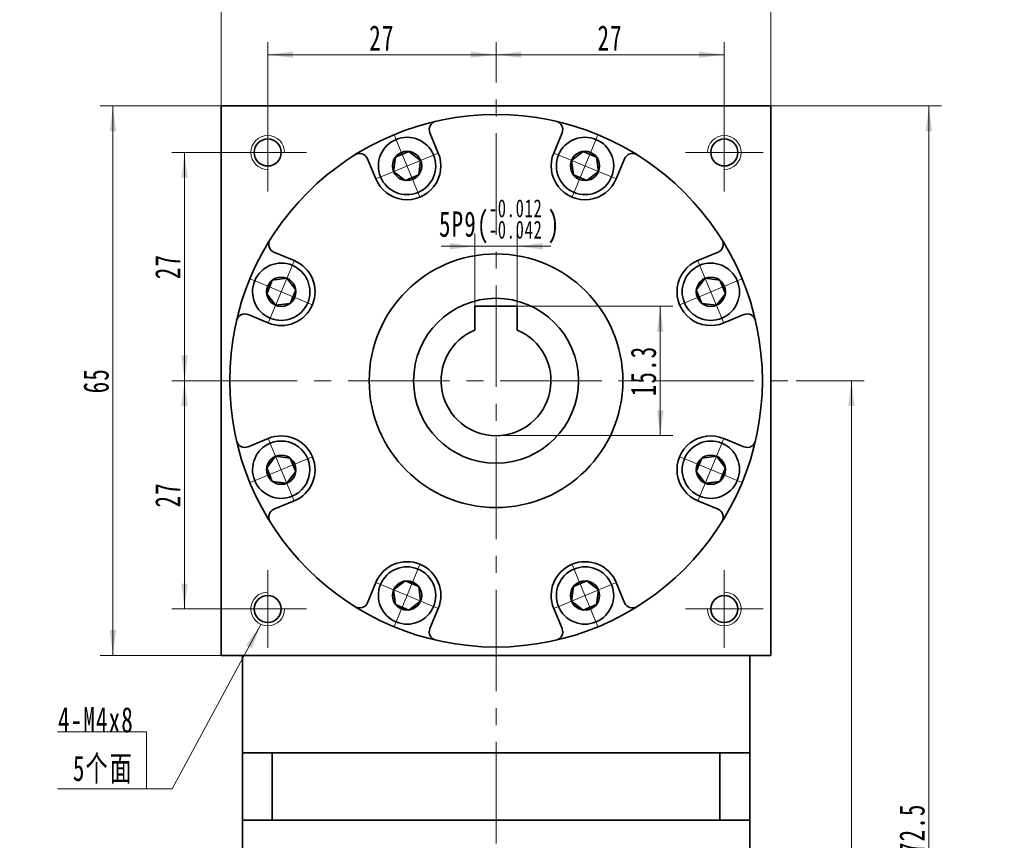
# Model space of a CAD drawing. Header units: millimetres. Extents: x -31 to 471, y -13 to 343.
# Tile 4 of 5: x 219 to 335, y 197 to 294. Entities that reach past the tile are written whole.
import ezdxf

# ---------------------------------------------------------------- set-up
doc = ezdxf.new("R2010")
doc.units = ezdxf.units.MM
doc.set_wipeout_variables(frame=1)
doc.linetypes.add('点画线', pattern=[18, 12, -2, 2, -2])
doc.layers.get('0').update_dxf_attribs({"lineweight": 35})
for name, color, linetype, lineweight in [('EB0_1', 7, 'Continuous', 35), ('中心线层', 1, '点画线', 18), ('尺寸线层', 3, 'Continuous', 18), ('粗实线层', 7, 'Continuous', 35)]:
    doc.layers.add(name, color=color, linetype=linetype, lineweight=lineweight)
doc.styles.add('标准', font='txt', dxfattribs={"width": 0.667})
doc.dimstyles.new('a4-1-1', dxfattribs={"dimtxt": 3, "dimasz": 3, "dimexe": 1.5, "dimexo": 0, "dimgap": 0.5, "dimtad": 1, "dimdec": 3, "dimdsep": 46, "dimtxsty": '标准', "dimblk": '_CAXARROW', "dimcen": 0, "dimdle": 4, "dimazin": 2, "dimtfac": 0.707107, "dimtdec": 3, "dimtix": 1, "dimtmove": 2, "dimatfit": 3, "dimfxl": 1, "dimfrac": 2, "dimtolj": 1, "dimtzin": 0, "dimarcsym": 1})

# ---------------------------------------------------------------- blocks, each defined once
blk = doc.blocks.new('*X6')
at = {"layer": '尺寸线层', "linetype": 'Continuous', "transparency": 16777216}
for points in [[(248.36, 289.57), (251.36, 289.95), (251.36, 289.2)], [(275.36, 289.57), (272.36, 289.95), (272.36, 289.2)]]:
    blk.add_hatch(color=0, dxfattribs=at).paths.add_polyline_path(points, flags=0)
at = {"layer": '尺寸线层', "color": 0, "linetype": 'Continuous', "transparency": 16777216}
for p, q in [((248.36, 282.61), (248.36, 291.07)), ((275.36, 286.28), (275.36, 291.07)), ((248.36, 289.57), (275.36, 289.57))]:
    blk.add_line(p, q, dxfattribs=at)
at = {"layer": '尺寸线层', "color": 0, "transparency": 16777216, "insert": (261.86, 291.55), "char_height": 3, "width": 6, "attachment_point": 5, "line_spacing_factor": 1.15057, "style": '标准'}
blk.add_mtext('\\T1.1;27', dxfattribs=at)
blk = doc.blocks.new('_CAXARROW')
blk.add_hatch(color=0).paths.add_polyline_path([(0, 0), (-1, 0.125), (-1, -0.125)], flags=0)
blk = doc.blocks.new('*X7')
at = {"layer": '尺寸线层', "linetype": 'Continuous', "transparency": 16777216}
for points in [[(275.36, 289.57), (278.36, 289.95), (278.36, 289.2)], [(302.36, 289.57), (299.36, 289.95), (299.36, 289.2)]]:
    blk.add_hatch(color=0, dxfattribs=at).paths.add_polyline_path(points, flags=0)
at = {"layer": '尺寸线层', "color": 0, "linetype": 'Continuous', "transparency": 16777216}
for p, q in [((275.36, 286.28), (275.36, 291.07)), ((302.36, 282.61), (302.36, 291.07)), ((275.36, 289.57), (302.36, 289.57))]:
    blk.add_line(p, q, dxfattribs=at)
at = {"layer": '尺寸线层', "color": 0, "transparency": 16777216, "insert": (288.86, 291.55), "char_height": 3, "width": 6, "attachment_point": 5, "line_spacing_factor": 1.15057, "style": '标准'}
blk.add_mtext('\\T1.1;27', dxfattribs=at)
blk = doc.blocks.new('*X8')
at = {"layer": '尺寸线层', "linetype": 'Continuous', "transparency": 16777216}
for points in [[(238.52, 278.01), (238.89, 275.01), (238.14, 275.01)], [(238.52, 251.01), (238.89, 254.01), (238.14, 254.01)]]:
    blk.add_hatch(color=0, dxfattribs=at).paths.add_polyline_path(points, flags=0)
at = {"layer": '尺寸线层', "color": 0, "linetype": 'Continuous', "transparency": 16777216}
for p, q in [((243.76, 278.01), (237.02, 278.01)), ((238.52, 278.01), (238.52, 251.01)), ((239.86, 251.01), (237.02, 251.01))]:
    blk.add_line(p, q, dxfattribs=at)
at = {"layer": '尺寸线层', "color": 0, "transparency": 16777216, "insert": (236.53, 264.51), "char_height": 3, "width": 6, "attachment_point": 5, "rotation": 90, "line_spacing_factor": 1.15057, "style": '标准'}
blk.add_mtext('\\T1.1;27', dxfattribs=at)
blk = doc.blocks.new('*X9')
at = {"layer": '尺寸线层', "linetype": 'Continuous', "transparency": 16777216}
for points in [[(238.52, 251.01), (238.89, 248.01), (238.14, 248.01)], [(238.52, 224.01), (238.89, 227.01), (238.14, 227.01)]]:
    blk.add_hatch(color=0, dxfattribs=at).paths.add_polyline_path(points, flags=0)
at = {"layer": '尺寸线层', "color": 0, "linetype": 'Continuous', "transparency": 16777216}
for p, q in [((239.86, 251.01), (237.02, 251.01)), ((238.52, 251.01), (238.52, 224.01)), ((243.76, 224.01), (237.02, 224.01))]:
    blk.add_line(p, q, dxfattribs=at)
at = {"layer": '尺寸线层', "color": 0, "transparency": 16777216, "insert": (236.53, 237.51), "char_height": 3, "width": 6, "attachment_point": 5, "rotation": 90, "line_spacing_factor": 1.15057, "style": '标准'}
blk.add_mtext('\\T1.1;27', dxfattribs=at)
blk = doc.blocks.new('*X10')
at = {"layer": '尺寸线层', "linetype": 'Continuous', "transparency": 16777216}
for points in [[(230.05, 283.51), (229.68, 280.51), (230.43, 280.51)], [(230.05, 218.51), (229.68, 221.51), (230.43, 221.51)]]:
    blk.add_hatch(color=0, dxfattribs=at).paths.add_polyline_path(points, flags=0)
at = {"layer": '尺寸线层', "color": 0, "linetype": 'Continuous', "transparency": 16777216}
for p, q in [((242.86, 283.51), (228.55, 283.51)), ((230.05, 218.51), (230.05, 283.51)), ((242.86, 218.51), (228.55, 218.51))]:
    blk.add_line(p, q, dxfattribs=at)
at = {"layer": '尺寸线层', "color": 0, "transparency": 16777216, "insert": (228.07, 251.01), "char_height": 3, "width": 6, "attachment_point": 5, "rotation": 90, "line_spacing_factor": 1.15057, "style": '标准'}
blk.add_mtext('\\T1.1;65', dxfattribs=at)
blk = doc.blocks.new('*X11')
at = {"layer": '尺寸线层', "linetype": 'Continuous', "transparency": 16777216}
for points in [[(242.86, 296.49), (245.86, 296.86), (245.86, 296.11)], [(307.86, 296.49), (304.86, 296.86), (304.86, 296.11)]]:
    blk.add_hatch(color=0, dxfattribs=at).paths.add_polyline_path(points, flags=0)
at = {"layer": '尺寸线层', "color": 0, "linetype": 'Continuous', "transparency": 16777216}
for p, q in [((242.86, 283.51), (242.86, 297.99)), ((307.86, 283.51), (307.86, 297.99)), ((242.86, 296.49), (307.86, 296.49))]:
    blk.add_line(p, q, dxfattribs=at)
at = {"layer": '尺寸线层', "color": 0, "transparency": 16777216, "insert": (275.36, 298.47), "char_height": 3, "width": 6, "attachment_point": 5, "line_spacing_factor": 1.15057, "style": '标准'}
blk.add_mtext('\\T1.1;65', dxfattribs=at)
blk = doc.blocks.new('*X12')
at = {"layer": '尺寸线层', "linetype": 'Continuous', "transparency": 16777216}
for points in [[(317.39, 251.01), (317.77, 248.01), (317.02, 248.01)], [(317.39, 111.01), (317.77, 114.01), (317.02, 114.01)]]:
    blk.add_hatch(color=0, dxfattribs=at).paths.add_polyline_path(points, flags=0)
at = {"layer": '尺寸线层', "color": 0, "linetype": 'Continuous', "transparency": 16777216}
for p, q in [((310.86, 251.01), (318.89, 251.01)), ((317.39, 251.01), (317.39, 111.01)), ((305.36, 111.01), (318.89, 111.01))]:
    blk.add_line(p, q, dxfattribs=at)
at = {"layer": '尺寸线层', "color": 0, "transparency": 16777216, "insert": (315.4, 181.01), "char_height": 3, "width": 7.9737, "attachment_point": 5, "rotation": 90, "line_spacing_factor": 1.15057, "style": '标准'}
blk.add_mtext('\\T1.1;140', dxfattribs=at)
blk = doc.blocks.new('*X13')
at = {"layer": '尺寸线层', "linetype": 'Continuous', "transparency": 16777216}
for points in [[(326.56, 283.51), (326.93, 280.51), (326.18, 280.51)], [(326.56, 111.01), (326.93, 114.01), (326.18, 114.01)]]:
    blk.add_hatch(color=0, dxfattribs=at).paths.add_polyline_path(points, flags=0)
at = {"layer": '尺寸线层', "color": 0, "linetype": 'Continuous', "transparency": 16777216}
for p, q in [((307.86, 283.51), (328.06, 283.51)), ((326.56, 283.51), (326.56, 111.01)), ((305.36, 111.01), (328.06, 111.01))]:
    blk.add_line(p, q, dxfattribs=at)
at = {"layer": '尺寸线层', "color": 0, "transparency": 16777216, "insert": (324.57, 197.26), "char_height": 3, "width": 13.8707, "attachment_point": 5, "rotation": 90, "line_spacing_factor": 1.15057, "style": '标准'}
blk.add_mtext('\\T1.1;172.5', dxfattribs=at)
blk = doc.blocks.new('*X14')
at = {"layer": '尺寸线层', "linetype": 'Continuous'}
blk.add_hatch(color=0, dxfattribs=at).paths.add_polyline_path([(13.51, 19.45), (12.42, 16.63), (11.76, 16.99)], flags=0)
at = {"layer": '尺寸线层', "color": 0, "linetype": 'Continuous'}
blk.add_line((13.51, 19.45), (3, 0), dxfattribs=at)
at = {"layer": '尺寸线层', "color": 0}
for p, q in [((0, 6.73), (-10.53, 6.73)), ((0, 0), (0, 6.73)), ((0, 0), (-10.53, 0)), ((3, 0), (0, 0))]:
    blk.add_line(p, q, dxfattribs=at)
at = {"layer": '尺寸线层', "color": 0, "insert": (-1.5, 0.6), "char_height": 3, "width": 17.068, "attachment_point": 9, "line_spacing_factor": 1.15057, "style": '标准'}
blk.add_mtext('\\T1.1;4-M4x8\\P5个面', dxfattribs=at)
blk = doc.blocks.new('*X15')
at = {"layer": '中心线层', "linetype": '点画线', "lineweight": 18}
for p, q in [((0, -3.89), (0, 3.89)), ((-3.89, 0), (3.89, 0))]:
    blk.add_line(p, q, dxfattribs=at)
at = {"layer": '粗实线层'}
for p, q in [((-1.73, 0), (-0.87, 1.5)), ((-0.87, 1.5), (0.87, 1.5)), ((1.73, 0), (0.87, 1.5)), ((1.73, 0), (0.87, 1.5)), ((-1.73, 0), (-0.87, -1.5)), ((1.73, 0), (0.87, -1.5)), ((-0.87, -1.5), (0.87, -1.5))]:
    blk.add_line(p, q, dxfattribs=at)
blk.add_circle((0, 0), 1.73, dxfattribs=at)
for start, end in [(0, 180), (180, 360)]:
    blk.add_arc((0, 0), 3.39, start, end, dxfattribs=at)
blk = doc.blocks.new('*X17')
at = {"layer": '尺寸线层', "color": 0, "char_height": 3, "attachment_point": 1, "line_spacing_factor": 1.15057, "style": '标准'}
for s, insert, width in [('\\T1.1;{\\H0.707107x;-0.012}', (274.51, 272.47), 25.4533), ('\\T1.1;5P9(', (268.61, 271.04), 53.9939), ('\\T1.1;)', (281.48, 271.04), 53.9939), ('\\T1.1;{\\H0.707107x;-0.042}', (274.51, 269.94), 25.4533)]:
    blk.add_mtext(s, dxfattribs=dict(at, insert=insert, width=width))
blk = doc.blocks.new('*X16')
at = {"layer": '尺寸线层', "linetype": 'Continuous', "transparency": 16777216}
for points in [[(272.86, 266.91), (269.86, 266.53), (269.86, 267.28)], [(277.86, 266.91), (280.86, 266.53), (280.86, 267.28)]]:
    blk.add_hatch(color=0, dxfattribs=at).paths.add_polyline_path(points, flags=0)
at = {"layer": '尺寸线层', "color": 0, "linetype": 'Continuous', "transparency": 16777216}
for p, q in [((272.86, 259.81), (272.86, 268.41)), ((277.86, 259.81), (277.86, 268.41)), ((281.86, 266.91), (268.86, 266.91))]:
    blk.add_line(p, q, dxfattribs=at)
at = {"layer": '尺寸线层', "color": 0, "transparency": 16777216}
blk.add_blockref('*X17', (0, 0), dxfattribs=at)
blk = doc.blocks.new('*X18')
at = {"layer": '尺寸线层', "linetype": 'Continuous', "transparency": 16777216}
for points in [[(294.79, 259.81), (295.16, 256.81), (294.41, 256.81)], [(294.79, 244.51), (295.16, 247.51), (294.41, 247.51)]]:
    blk.add_hatch(color=0, dxfattribs=at).paths.add_polyline_path(points, flags=0)
at = {"layer": '尺寸线层', "color": 0, "linetype": 'Continuous', "transparency": 16777216}
for p, q in [((277.86, 259.81), (296.29, 259.81)), ((294.79, 259.81), (294.79, 244.51)), ((275.36, 244.51), (296.29, 244.51))]:
    blk.add_line(p, q, dxfattribs=at)
at = {"layer": '尺寸线层', "color": 0, "transparency": 16777216, "insert": (292.8, 252.16), "char_height": 3, "width": 10.9547, "attachment_point": 5, "rotation": 90, "line_spacing_factor": 1.15057, "style": '标准'}
blk.add_mtext('\\T1.1;15.3', dxfattribs=at)

msp = doc.modelspace()

# ---------------------------------------------------------------- linework, layer by layer
at = {"layer": 'EB0_1'}
for p, q in [((245.359, 207.007), (245.359, 171.507)), ((305.359, 207.007), (245.359, 207.007)), ((305.359, 207.007), (305.359, 171.507)), ((305.359, 199.007), (245.359, 199.007))]:
    msp.add_line(p, q, dxfattribs=at)
at = {"layer": '中心线层'}
for p, q in [((275.359, 106.2817), (275.359, 286.2793)), ((248.359, 273.407), (248.359, 282.607)), ((302.359, 282.607), (302.359, 273.407)), ((243.759, 278.007), (252.959, 278.007)), ((297.759, 278.007), (306.959, 278.007)), ((239.859, 251.007), (310.859, 251.007)), ((248.359, 219.407), (248.359, 228.607)), ((302.359, 228.607), (302.359, 219.407)), ((252.959, 224.007), (243.759, 224.007)), ((306.959, 224.007), (297.759, 224.007))]:
    msp.add_line(p, q, dxfattribs=at)
at = {"layer": '粗实线层'}
for p, q in [((242.859, 283.507), (307.859, 283.507)), ((242.859, 218.507), (242.859, 283.507)), ((307.859, 218.507), (307.859, 283.507)), ((268.5307, 277.9445), (267.5406, 280.3349)), ((282.1873, 277.9445), (283.1774, 280.3349)), ((261.1397, 274.883), (260.1495, 277.2734)), ((289.5783, 274.883), (290.5684, 277.2734)), ((251.483, 265.2264), (249.0926, 266.2165)), ((299.2349, 265.2264), (301.6254, 266.2165)), ((277.859, 259.807), (272.859, 259.807)), ((272.859, 259.807), (272.859, 257.007)), ((277.859, 259.807), (277.859, 257.007)), ((248.4216, 257.8353), (246.0311, 258.8255)), ((302.2964, 257.8353), (304.6868, 258.8255)), ((248.4216, 244.1788), (246.0311, 243.1886)), ((302.2964, 244.1788), (304.6868, 243.1886)), ((251.483, 236.7877), (249.0926, 235.7976)), ((299.2349, 236.7877), (301.6254, 235.7976)), ((261.1397, 227.1311), (260.1495, 224.7407)), ((289.5783, 227.1311), (290.5684, 224.7407)), ((268.5307, 224.0696), (267.5406, 221.6792)), ((282.1873, 224.0696), (283.1774, 221.6792)), ((242.859, 218.507), (307.859, 218.507)), ((245.359, 207.007), (245.359, 218.507)), ((305.359, 207.007), (305.359, 218.507)), ((248.9015, 207.007), (248.9015, 199.007)), ((301.8165, 207.007), (301.8165, 199.007))]:
    msp.add_line(p, q, dxfattribs=at)
for centre, radius in [((275.359, 251.007), 31.5), ((248.359, 278.007), 1.6), ((302.359, 278.007), 1.6), ((275.359, 251.007), 15), ((275.359, 251.007), 9.75), ((248.359, 224.007), 1.6), ((302.359, 224.007), 1.6)]:
    msp.add_circle(centre, radius, dxfattribs=at)
for centre, radius, start, end in [((268.4644, 280.7176), 1, 103.064537, 202.500054), ((282.2535, 280.7176), 1, 337.499946, 76.935463), ((259.2257, 276.8907), 1, 22.499946, 121.935463), ((264.8352, 276.4137), 4, 202.5, 22.5), ((285.8828, 276.4137), 4, 157.5, 337.5), ((291.4923, 276.8907), 1, 58.064537, 157.500054), ((249.4753, 267.1404), 1, 148.064537, 247.500054), ((301.2427, 267.1404), 1, 292.499946, 31.935463), ((249.9523, 261.5308), 4, 247.5, 67.5), ((300.7657, 261.5308), 4, 112.5, 292.5), ((245.6485, 257.9016), 1, 67.499946, 166.935463), ((305.0695, 257.9016), 1, 13.064537, 112.500054), ((275.359, 251.007), 6.5, 112.619865, 67.380135), ((245.6485, 244.1125), 1, 193.064537, 292.500054), ((249.9523, 240.4832), 4, 292.5, 112.5), ((300.7657, 240.4832), 4, 67.5, 247.5), ((305.0695, 244.1125), 1, 247.499946, 346.935463), ((249.4753, 234.8737), 1, 112.499946, 211.935463), ((301.2427, 234.8737), 1, 328.064537, 67.500054), ((264.8352, 225.6004), 4, 337.5, 157.5), ((285.8828, 225.6004), 4, 22.5, 202.5), ((259.2257, 225.1233), 1, 238.064537, 337.500054), ((291.4923, 225.1233), 1, 202.499946, 301.935463), ((268.4644, 221.2965), 1, 157.499946, 256.935463), ((282.2535, 221.2965), 1, 283.064537, 22.500054)]:
    msp.add_arc(centre, radius, start, end, dxfattribs=at)
at = {"layer": '粗实线层', "lineweight": 18}
for centre, start, end in [((248.359, 278.007), 0, 270), ((302.359, 278.007), 270, 180), ((248.359, 224.007), 90, 360), ((302.359, 224.007), 180, 90)]:
    msp.add_arc(centre, 2, start, end, dxfattribs=at)

# ---------------------------------------------------------------- block references
at = {"layer": '尺寸线层'}
msp.add_blockref('*X14', (234.0367, 202.7257), dxfattribs=at)

# ---------------------------------------------------------------- dimensions: what is measured, and where the dimension line sits
for base, p1, p2, picture, middle in [((307.859, 296.4891), (242.859, 283.507), (307.859, 283.507), '*X11', (275.359, 298.4724)), ((275.359, 289.5713), (248.359, 282.607), (275.359, 286.2793), '*X6', (261.859, 291.5545)), ((302.359, 289.5713), (275.359, 286.2793), (302.359, 282.607), '*X7', (288.859, 291.5545))]:
    dim = msp.add_linear_dim(base=base, p1=p1, p2=p2, dimstyle='a4-1-1', override={"dimsah": 1, "dimtfill": 1, "dimtzin": 0}, dxfattribs=at)
    dim.commit()
    dim.dimension.update_dxf_attribs({"geometry": picture, "text_midpoint": middle})
for base, p1, p2, angle, picture, middle in [((230.0515, 283.507), (242.859, 218.507), (242.859, 283.507), 90, '*X10', (228.0683, 251.007)), ((326.5568, 111.007), (307.859, 283.507), (305.359, 111.007), 270, '*X13', (324.5652, 197.257)), ((238.5159, 251.007), (243.759, 278.007), (239.859, 251.007), 270, '*X8', (236.5326, 264.507)), ((294.7873, 244.507), (277.859, 259.807), (275.359, 244.507), 270, '*X18', (292.7957, 252.157)), ((238.5159, 224.007), (239.859, 251.007), (243.759, 224.007), 270, '*X9', (236.5326, 237.507)), ((317.3919, 111.007), (310.859, 251.007), (305.359, 111.007), 270, '*X12', (315.4002, 181.007))]:
    dim = msp.add_linear_dim(base=base, p1=p1, p2=p2, angle=angle, dimstyle='a4-1-1', override={"dimsah": 1, "dimtfill": 1, "dimtzin": 0}, dxfattribs=at)
    dim.commit()
    dim.dimension.update_dxf_attribs({"geometry": picture, "text_midpoint": middle})

# ---------------------------------------------------------------- next in the draw order: wipeouts: each hides what was drawn before it
for points in [[(267.9671, 277.711), (267.959, 277.7304), (267.9508, 277.7498), (267.9424, 277.7691), (267.934, 277.7884), (267.9254, 277.8076), (267.9166, 277.8268), (267.9078, 277.8459), (267.8989, 277.865), (267.8898, 277.8839), (267.8806, 277.9029), (267.8713, 277.9218), (267.8619, 277.9406), (267.8523, 277.9594), (267.8427, 277.9781), (267.8329, 277.9967), (267.823, 278.0153), (267.813, 278.0338), (267.8029, 278.0523), (267.7927, 278.0707), (267.7823, 278.089), (267.7719, 278.1073), (267.7613, 278.1255), (267.7506, 278.1436), (267.7398, 278.1617), (267.7289, 278.1797), (267.7179, 278.1976), (267.7067, 278.2155), (267.6955, 278.2333), (267.6841, 278.251), (267.6727, 278.2687), (267.6727, 278.2687), (267.5841, 278.3976), (267.4896, 278.5223), (267.3895, 278.6425), (267.284, 278.758), (267.1732, 278.8685), (267.0575, 278.9737), (266.937, 279.0735), (266.8121, 279.1676), (266.6829, 279.2559), (266.5498, 279.3381), (266.4131, 279.4141), (266.273, 279.4837), (266.1298, 279.5468), (265.9839, 279.6032), (265.8356, 279.6528), (265.6851, 279.6955), (265.5328, 279.7312), (265.379, 279.7598), (265.224, 279.7814), (265.0682, 279.7957), (264.912, 279.8029), (264.7555, 279.8028), (264.5993, 279.7955), (264.4435, 279.781), (264.2886, 279.7594), (264.1348, 279.7306), (263.9825, 279.6947), (263.8321, 279.6519), (263.6838, 279.6022), (263.5379, 279.5457), (263.5379, 279.5457), (263.3948, 279.4825), (263.2547, 279.4128), (263.1181, 279.3367), (262.9851, 279.2543), (262.856, 279.166), (262.7311, 279.0717), (262.6107, 278.9718), (262.4951, 278.8665), (262.3844, 278.7559), (262.279, 278.6404), (262.179, 278.5201), (262.0846, 278.3953), (261.9961, 278.2663), (261.9137, 278.1333), (261.8375, 277.9967), (261.7676, 277.8567), (261.7043, 277.7137), (261.6477, 277.5679), (261.5979, 277.4196), (261.5549, 277.2692), (261.5189, 277.1169), (261.49, 276.9632), (261.4682, 276.8083), (261.4536, 276.6525), (261.4462, 276.4963), (261.446, 276.3398), (261.453, 276.1835), (261.4672, 276.0278), (261.4886, 275.8728), (261.5171, 275.719), (261.5171, 275.719), (261.5215, 275.6984), (261.526, 275.6778), (261.5307, 275.6573), (261.5354, 275.6368), (261.5403, 275.6163), (261.5453, 275.5959), (261.5505, 275.5755), (261.5557, 275.5551), (261.5611, 275.5347), (261.5667, 275.5144), (261.5723, 275.4941), (261.5781, 275.4739), (261.584, 275.4537), (261.59, 275.4335), (261.5962, 275.4134), (261.6024, 275.3933), (261.6088, 275.3732), (261.6153, 275.3532), (261.622, 275.3332), (261.6288, 275.3133), (261.6357, 275.2934), (261.6427, 275.2736), (261.6498, 275.2538), (261.6571, 275.234), (261.6645, 275.2143), (261.672, 275.1946), (261.6796, 275.175), (261.6874, 275.1554), (261.6952, 275.1359), (261.7032, 275.1164), (261.7032, 275.1164), (261.7754, 274.9543), (261.856, 274.7962), (261.9447, 274.6425), (262.0414, 274.4936), (262.1457, 274.35), (262.2574, 274.2121), (262.3762, 274.0802), (262.5017, 273.9547), (262.6336, 273.836), (262.7715, 273.7243), (262.9151, 273.6199), (263.0639, 273.5233), (263.2176, 273.4345), (263.3758, 273.354), (263.5379, 273.2818), (263.7036, 273.2182), (263.8724, 273.1633), (264.0438, 273.1174), (264.2174, 273.0805), (264.3927, 273.0527), (264.5692, 273.0342), (264.7465, 273.0249), (264.9239, 273.0249), (265.1012, 273.0342), (265.2777, 273.0527), (265.453, 273.0805), (265.6266, 273.1174), (265.798, 273.1633), (265.9668, 273.2182), (266.1325, 273.2818), (266.1325, 273.2818), (266.2946, 273.354), (266.4528, 273.4345), (266.6065, 273.5233), (266.7553, 273.6199), (266.8989, 273.7243), (267.0368, 273.836), (267.1687, 273.9547), (267.2942, 274.0802), (267.413, 274.2121), (267.5247, 274.35), (267.629, 274.4936), (267.7256, 274.6425), (267.8144, 274.7962), (267.895, 274.9543), (267.9671, 275.1164), (268.0307, 275.2821), (268.0856, 275.4509), (268.1315, 275.6223), (268.1684, 275.7959), (268.1962, 275.9712), (268.2147, 276.1478), (268.224, 276.325), (268.224, 276.5025), (268.2147, 276.6797), (268.1962, 276.8562), (268.1684, 277.0315), (268.1315, 277.2051), (268.0856, 277.3765), (268.0307, 277.5453)], [(289.0147, 275.1164), (289.0227, 275.1359), (289.0306, 275.1554), (289.0384, 275.175), (289.046, 275.1946), (289.0535, 275.2143), (289.0609, 275.234), (289.0681, 275.2538), (289.0753, 275.2736), (289.0823, 275.2934), (289.0892, 275.3133), (289.096, 275.3332), (289.1026, 275.3532), (289.1091, 275.3732), (289.1155, 275.3933), (289.1218, 275.4134), (289.128, 275.4335), (289.134, 275.4537), (289.1399, 275.4739), (289.1457, 275.4941), (289.1513, 275.5144), (289.1568, 275.5347), (289.1622, 275.5551), (289.1675, 275.5755), (289.1726, 275.5959), (289.1777, 275.6163), (289.1825, 275.6368), (289.1873, 275.6573), (289.1919, 275.6778), (289.1964, 275.6984), (289.2008, 275.719), (289.2008, 275.719), (289.2293, 275.8728), (289.2507, 276.0278), (289.265, 276.1835), (289.272, 276.3398), (289.2718, 276.4963), (289.2644, 276.6525), (289.2497, 276.8083), (289.228, 276.9632), (289.199, 277.1169), (289.1631, 277.2692), (289.1201, 277.4196), (289.0703, 277.5679), (289.0136, 277.7137), (288.9503, 277.8567), (288.8805, 277.9967), (288.8043, 278.1333), (288.7218, 278.2663), (288.6333, 278.3953), (288.539, 278.5201), (288.439, 278.6404), (288.3336, 278.7559), (288.2229, 278.8665), (288.1072, 278.9718), (287.9869, 279.0717), (287.862, 279.166), (287.7329, 279.2543), (287.5999, 279.3367), (287.4632, 279.4128), (287.3232, 279.4825), (287.1801, 279.5457), (287.1801, 279.5457), (287.0342, 279.6022), (286.8859, 279.6519), (286.7354, 279.6947), (286.5832, 279.7306), (286.4294, 279.7594), (286.2745, 279.781), (286.1187, 279.7955), (285.9624, 279.8028), (285.806, 279.8029), (285.6497, 279.7957), (285.494, 279.7814), (285.339, 279.7598), (285.1852, 279.7312), (285.0329, 279.6955), (284.8824, 279.6528), (284.7341, 279.6032), (284.5881, 279.5468), (284.445, 279.4837), (284.3049, 279.4141), (284.1681, 279.3381), (284.0351, 279.2559), (283.9059, 279.1676), (283.781, 279.0735), (283.6605, 278.9737), (283.5448, 278.8685), (283.434, 278.758), (283.3285, 278.6425), (283.2284, 278.5223), (283.1339, 278.3976), (283.0453, 278.2687), (283.0453, 278.2687), (283.0338, 278.251), (283.0225, 278.2333), (283.0112, 278.2155), (283.0001, 278.1976), (282.9891, 278.1797), (282.9782, 278.1617), (282.9674, 278.1436), (282.9567, 278.1255), (282.9461, 278.1073), (282.9357, 278.089), (282.9253, 278.0707), (282.9151, 278.0523), (282.905, 278.0338), (282.895, 278.0153), (282.8851, 277.9967), (282.8753, 277.9781), (282.8656, 277.9594), (282.8561, 277.9406), (282.8467, 277.9218), (282.8374, 277.9029), (282.8282, 277.8839), (282.8191, 277.865), (282.8102, 277.8459), (282.8013, 277.8268), (282.7926, 277.8076), (282.784, 277.7884), (282.7755, 277.7691), (282.7672, 277.7498), (282.7589, 277.7304), (282.7508, 277.711), (282.7508, 277.711), (282.6872, 277.5453), (282.6324, 277.3765), (282.5864, 277.2051), (282.5495, 277.0315), (282.5218, 276.8562), (282.5032, 276.6797), (282.4939, 276.5025), (282.4939, 276.325), (282.5032, 276.1478), (282.5218, 275.9712), (282.5495, 275.7959), (282.5864, 275.6223), (282.6324, 275.4509), (282.6872, 275.2821), (282.7508, 275.1164), (282.823, 274.9543), (282.9036, 274.7962), (282.9923, 274.6425), (283.089, 274.4936), (283.1933, 274.35), (283.305, 274.2121), (283.4238, 274.0802), (283.5493, 273.9547), (283.6812, 273.836), (283.8191, 273.7243), (283.9627, 273.6199), (284.1115, 273.5233), (284.2652, 273.4345), (284.4233, 273.354), (284.5855, 273.2818), (284.5855, 273.2818), (284.7512, 273.2182), (284.92, 273.1633), (285.0914, 273.1174), (285.265, 273.0805), (285.4403, 273.0527), (285.6168, 273.0342), (285.794, 273.0249), (285.9715, 273.0249), (286.1488, 273.0342), (286.3253, 273.0527), (286.5006, 273.0805), (286.6742, 273.1174), (286.8456, 273.1633), (287.0144, 273.2182), (287.1801, 273.2818), (287.3422, 273.354), (287.5004, 273.4345), (287.6541, 273.5233), (287.8029, 273.6199), (287.9465, 273.7243), (288.0844, 273.836), (288.2163, 273.9547), (288.3418, 274.0802), (288.4606, 274.2121), (288.5722, 274.35), (288.6766, 274.4936), (288.7732, 274.6425), (288.862, 274.7962), (288.9425, 274.9543)], [(251.2496, 264.6628), (251.2301, 264.6708), (251.2106, 264.6787), (251.191, 264.6864), (251.1714, 264.694), (251.1517, 264.7016), (251.132, 264.7089), (251.1123, 264.7162), (251.0925, 264.7233), (251.0726, 264.7304), (251.0527, 264.7373), (251.0328, 264.744), (251.0128, 264.7507), (250.9928, 264.7572), (250.9728, 264.7636), (250.9527, 264.7699), (250.9325, 264.776), (250.9124, 264.782), (250.8921, 264.7879), (250.8719, 264.7937), (250.8516, 264.7994), (250.8313, 264.8049), (250.811, 264.8103), (250.7906, 264.8156), (250.7702, 264.8207), (250.7497, 264.8257), (250.7292, 264.8306), (250.7087, 264.8354), (250.6882, 264.84), (250.6676, 264.8445), (250.647, 264.8489), (250.647, 264.8489), (250.4932, 264.8774), (250.3383, 264.8988), (250.1825, 264.913), (250.0262, 264.92), (249.8698, 264.9198), (249.7135, 264.9124), (249.5578, 264.8978), (249.4029, 264.876), (249.2491, 264.8471), (249.0969, 264.8111), (248.9464, 264.7682), (248.7982, 264.7183), (248.6523, 264.6617), (248.5093, 264.5984), (248.3693, 264.5285), (248.2327, 264.4523), (248.0998, 264.3699), (247.9708, 264.2814), (247.846, 264.187), (247.7257, 264.087), (247.6101, 263.9816), (247.4995, 263.8709), (247.3942, 263.7553), (247.2943, 263.6349), (247.2001, 263.51), (247.1117, 263.381), (247.0294, 263.248), (246.9533, 263.1113), (246.8835, 262.9712), (246.8203, 262.8281), (246.8203, 262.8281), (246.7638, 262.6823), (246.7141, 262.5339), (246.6713, 262.3835), (246.6354, 262.2312), (246.6067, 262.0774), (246.585, 261.9225), (246.5705, 261.7668), (246.5632, 261.6105), (246.5632, 261.4541), (246.5703, 261.2978), (246.5847, 261.142), (246.6062, 260.9871), (246.6348, 260.8333), (246.6706, 260.681), (246.7133, 260.5305), (246.7629, 260.3821), (246.8192, 260.2362), (246.8823, 260.093), (246.9519, 259.9529), (247.0279, 259.8162), (247.1101, 259.6831), (247.1984, 259.554), (247.2925, 259.429), (247.3923, 259.3085), (247.4976, 259.1928), (247.608, 259.0821), (247.7235, 258.9765), (247.8437, 258.8764), (247.9684, 258.782), (248.0973, 258.6934), (248.0973, 258.6934), (248.115, 258.6819), (248.1327, 258.6705), (248.1505, 258.6593), (248.1684, 258.6482), (248.1863, 258.6371), (248.2043, 258.6262), (248.2224, 258.6154), (248.2405, 258.6047), (248.2587, 258.5942), (248.277, 258.5837), (248.2953, 258.5734), (248.3137, 258.5631), (248.3322, 258.553), (248.3507, 258.543), (248.3693, 258.5331), (248.388, 258.5234), (248.4067, 258.5137), (248.4254, 258.5042), (248.4443, 258.4947), (248.4631, 258.4854), (248.4821, 258.4762), (248.5011, 258.4672), (248.5201, 258.4582), (248.5392, 258.4494), (248.5584, 258.4407), (248.5776, 258.4321), (248.5969, 258.4236), (248.6162, 258.4152), (248.6356, 258.407), (248.655, 258.3989), (248.655, 258.3989), (248.8207, 258.3353), (248.9895, 258.2804), (249.1609, 258.2345), (249.3345, 258.1976), (249.5098, 258.1698), (249.6863, 258.1513), (249.8636, 258.142), (250.041, 258.142), (250.2183, 258.1513), (250.3948, 258.1698), (250.5701, 258.1976), (250.7437, 258.2345), (250.9151, 258.2804), (251.0839, 258.3353), (251.2496, 258.3989), (251.4117, 258.4711), (251.5699, 258.5516), (251.7236, 258.6404), (251.8724, 258.737), (252.016, 258.8414), (252.1539, 258.9531), (252.2858, 259.0718), (252.4113, 259.1973), (252.5301, 259.3292), (252.6418, 259.4671), (252.7461, 259.6107), (252.8428, 259.7596), (252.9315, 259.9133), (253.0121, 260.0714), (253.0843, 260.2335), (253.0843, 260.2335), (253.1479, 260.3992), (253.2027, 260.568), (253.2486, 260.7395), (253.2855, 260.9131), (253.3133, 261.0884), (253.3319, 261.2649), (253.3411, 261.4421), (253.3411, 261.6196), (253.3319, 261.7968), (253.3133, 261.9733), (253.2855, 262.1486), (253.2486, 262.3222), (253.2027, 262.4936), (253.1479, 262.6624), (253.0843, 262.8281), (253.0121, 262.9903), (252.9315, 263.1484), (252.8428, 263.3021), (252.7461, 263.451), (252.6418, 263.5945), (252.5301, 263.7325), (252.4113, 263.8644), (252.2858, 263.9899), (252.1539, 264.1086), (252.016, 264.2203), (251.8724, 264.3246), (251.7236, 264.4213), (251.5699, 264.51), (251.4117, 264.5906)], [(302.063, 258.3989), (302.0824, 258.407), (302.1018, 258.4152), (302.1211, 258.4236), (302.1404, 258.4321), (302.1596, 258.4407), (302.1787, 258.4494), (302.1978, 258.4582), (302.2169, 258.4672), (302.2359, 258.4762), (302.2548, 258.4854), (302.2737, 258.4947), (302.2925, 258.5042), (302.3113, 258.5137), (302.33, 258.5234), (302.3487, 258.5331), (302.3672, 258.543), (302.3858, 258.553), (302.4042, 258.5631), (302.4226, 258.5734), (302.441, 258.5837), (302.4592, 258.5942), (302.4774, 258.6047), (302.4956, 258.6154), (302.5136, 258.6262), (302.5316, 258.6371), (302.5496, 258.6482), (302.5674, 258.6593), (302.5852, 258.6705), (302.603, 258.6819), (302.6206, 258.6934), (302.6206, 258.6934), (302.7496, 258.782), (302.8743, 258.8764), (302.9945, 258.9765), (303.1099, 259.0821), (303.2204, 259.1928), (303.3257, 259.3085), (303.4255, 259.429), (303.5196, 259.554), (303.6079, 259.6831), (303.6901, 259.8162), (303.7661, 259.9529), (303.8357, 260.093), (303.8987, 260.2362), (303.9551, 260.3821), (304.0047, 260.5305), (304.0474, 260.681), (304.0831, 260.8333), (304.1118, 260.9871), (304.1333, 261.142), (304.1477, 261.2978), (304.1548, 261.4541), (304.1547, 261.6105), (304.1475, 261.7668), (304.133, 261.9225), (304.1113, 262.0774), (304.0825, 262.2312), (304.0467, 262.3835), (304.0039, 262.5339), (303.9541, 262.6823), (303.8976, 262.8281), (303.8976, 262.8281), (303.8344, 262.9712), (303.7647, 263.1113), (303.6886, 263.248), (303.6063, 263.381), (303.5179, 263.51), (303.4237, 263.6349), (303.3238, 263.7553), (303.2184, 263.8709), (303.1079, 263.9816), (302.9923, 264.087), (302.872, 264.187), (302.7472, 264.2814), (302.6182, 264.3699), (302.4853, 264.4523), (302.3487, 264.5285), (302.2087, 264.5984), (302.0656, 264.6617), (301.9198, 264.7183), (301.7715, 264.7682), (301.6211, 264.8111), (301.4689, 264.8471), (301.3151, 264.876), (301.1602, 264.8978), (301.0045, 264.9124), (300.8482, 264.9198), (300.6918, 264.92), (300.5355, 264.913), (300.3797, 264.8988), (300.2247, 264.8774), (300.0709, 264.8489), (300.0709, 264.8489), (300.0503, 264.8445), (300.0298, 264.84), (300.0092, 264.8354), (299.9887, 264.8306), (299.9683, 264.8257), (299.9478, 264.8207), (299.9274, 264.8156), (299.907, 264.8103), (299.8867, 264.8049), (299.8664, 264.7994), (299.8461, 264.7937), (299.8258, 264.7879), (299.8056, 264.782), (299.7855, 264.776), (299.7653, 264.7699), (299.7452, 264.7636), (299.7252, 264.7572), (299.7052, 264.7507), (299.6852, 264.744), (299.6652, 264.7373), (299.6454, 264.7304), (299.6255, 264.7233), (299.6057, 264.7162), (299.5859, 264.7089), (299.5662, 264.7016), (299.5466, 264.694), (299.5269, 264.6864), (299.5074, 264.6787), (299.4879, 264.6708), (299.4684, 264.6628), (299.4684, 264.6628), (299.3062, 264.5906), (299.1481, 264.51), (298.9944, 264.4213), (298.8456, 264.3246), (298.702, 264.2203), (298.564, 264.1086), (298.4322, 263.9899), (298.3067, 263.8644), (298.1879, 263.7325), (298.0762, 263.5945), (297.9719, 263.451), (297.8752, 263.3021), (297.7865, 263.1484), (297.7059, 262.9903), (297.6337, 262.8281), (297.5701, 262.6624), (297.5153, 262.4936), (297.4693, 262.3222), (297.4324, 262.1486), (297.4047, 261.9733), (297.3861, 261.7968), (297.3768, 261.6196), (297.3768, 261.4421), (297.3861, 261.2649), (297.4047, 261.0884), (297.4324, 260.9131), (297.4693, 260.7395), (297.5153, 260.568), (297.5701, 260.3992), (297.6337, 260.2335), (297.6337, 260.2335), (297.7059, 260.0714), (297.7865, 259.9133), (297.8752, 259.7596), (297.9719, 259.6107), (298.0762, 259.4671), (298.1879, 259.3292), (298.3067, 259.1973), (298.4322, 259.0718), (298.564, 258.9531), (298.702, 258.8414), (298.8456, 258.737), (298.9944, 258.6404), (299.1481, 258.5516), (299.3062, 258.4711), (299.4684, 258.3989), (299.6341, 258.3353), (299.8029, 258.2804), (299.9743, 258.2345), (300.1479, 258.1976), (300.3232, 258.1698), (300.4997, 258.1513), (300.6769, 258.142), (300.8544, 258.142), (301.0317, 258.1513), (301.2082, 258.1698), (301.3835, 258.1976), (301.5571, 258.2345), (301.7285, 258.2804), (301.8973, 258.3353)], [(248.655, 243.6152), (248.6356, 243.6071), (248.6162, 243.5988), (248.5969, 243.5905), (248.5776, 243.582), (248.5584, 243.5734), (248.5392, 243.5647), (248.5201, 243.5559), (248.5011, 243.5469), (248.4821, 243.5378), (248.4631, 243.5287), (248.4443, 243.5193), (248.4254, 243.5099), (248.4067, 243.5004), (248.388, 243.4907), (248.3693, 243.481), (248.3507, 243.4711), (248.3322, 243.4611), (248.3137, 243.4509), (248.2953, 243.4407), (248.277, 243.4304), (248.2587, 243.4199), (248.2405, 243.4093), (248.2224, 243.3986), (248.2043, 243.3878), (248.1863, 243.3769), (248.1684, 243.3659), (248.1505, 243.3548), (248.1327, 243.3435), (248.115, 243.3322), (248.0973, 243.3207), (248.0973, 243.3207), (247.9684, 243.2321), (247.8437, 243.1377), (247.7235, 243.0376), (247.608, 242.932), (247.4976, 242.8213), (247.3923, 242.7055), (247.2925, 242.5851), (247.1984, 242.4601), (247.1101, 242.331), (247.0279, 242.1979), (246.9519, 242.0611), (246.8823, 241.921), (246.8192, 241.7779), (246.7629, 241.632), (246.7133, 241.4836), (246.6706, 241.3331), (246.6348, 241.1808), (246.6062, 241.027), (246.5847, 240.8721), (246.5703, 240.7163), (246.5632, 240.56), (246.5632, 240.4036), (246.5705, 240.2473), (246.585, 240.0916), (246.6067, 239.9366), (246.6354, 239.7829), (246.6713, 239.6306), (246.7141, 239.4801), (246.7638, 239.3318), (246.8203, 239.1859), (246.8203, 239.1859), (246.8835, 239.0428), (246.9533, 238.9028), (247.0294, 238.7661), (247.1117, 238.6331), (247.2001, 238.504), (247.2943, 238.3792), (247.3942, 238.2588), (247.4995, 238.1431), (247.6101, 238.0325), (247.7257, 237.927), (247.846, 237.827), (247.9708, 237.7327), (248.0998, 237.6442), (248.2327, 237.5618), (248.3693, 237.4855), (248.5093, 237.4157), (248.6523, 237.3524), (248.7982, 237.2958), (248.9464, 237.2459), (249.0969, 237.203), (249.2491, 237.167), (249.4029, 237.1381), (249.5578, 237.1163), (249.7135, 237.1017), (249.8698, 237.0943), (250.0262, 237.0941), (250.1825, 237.1011), (250.3383, 237.1153), (250.4932, 237.1367), (250.647, 237.1652), (250.647, 237.1652), (250.6676, 237.1696), (250.6882, 237.1741), (250.7087, 237.1787), (250.7292, 237.1835), (250.7497, 237.1884), (250.7702, 237.1934), (250.7906, 237.1985), (250.811, 237.2038), (250.8313, 237.2092), (250.8516, 237.2147), (250.8719, 237.2204), (250.8921, 237.2261), (250.9124, 237.232), (250.9325, 237.2381), (250.9527, 237.2442), (250.9728, 237.2505), (250.9928, 237.2569), (251.0128, 237.2634), (251.0328, 237.2701), (251.0527, 237.2768), (251.0726, 237.2837), (251.0925, 237.2907), (251.1123, 237.2979), (251.132, 237.3051), (251.1517, 237.3125), (251.1714, 237.32), (251.191, 237.3277), (251.2106, 237.3354), (251.2301, 237.3433), (251.2496, 237.3513), (251.2496, 237.3513), (251.4117, 237.4235), (251.5699, 237.5041), (251.7236, 237.5928), (251.8724, 237.6895), (252.016, 237.7938), (252.1539, 237.9055), (252.2858, 238.0242), (252.4113, 238.1497), (252.5301, 238.2816), (252.6418, 238.4195), (252.7461, 238.5631), (252.8428, 238.712), (252.9315, 238.8657), (253.0121, 239.0238), (253.0843, 239.1859), (253.1479, 239.3516), (253.2027, 239.5204), (253.2486, 239.6919), (253.2855, 239.8655), (253.3133, 240.0408), (253.3319, 240.2173), (253.3411, 240.3945), (253.3411, 240.572), (253.3319, 240.7492), (253.3133, 240.9257), (253.2855, 241.101), (253.2486, 241.2746), (253.2027, 241.4461), (253.1479, 241.6149), (253.0843, 241.7805), (253.0843, 241.7805), (253.0121, 241.9427), (252.9315, 242.1008), (252.8428, 242.2545), (252.7461, 242.4034), (252.6418, 242.5469), (252.5301, 242.6849), (252.4113, 242.8168), (252.2858, 242.9423), (252.1539, 243.061), (252.016, 243.1727), (251.8724, 243.277), (251.7236, 243.3737), (251.5699, 243.4624), (251.4117, 243.543), (251.2496, 243.6152), (251.0839, 243.6788), (250.9151, 243.7336), (250.7437, 243.7796), (250.5701, 243.8165), (250.3948, 243.8442), (250.2183, 243.8628), (250.041, 243.8721), (249.8636, 243.8721), (249.6863, 243.8628), (249.5098, 243.8442), (249.3345, 243.8165), (249.1609, 243.7796), (248.9895, 243.7336), (248.8207, 243.6788)], [(299.4684, 237.3513), (299.4879, 237.3433), (299.5074, 237.3354), (299.5269, 237.3277), (299.5466, 237.32), (299.5662, 237.3125), (299.5859, 237.3051), (299.6057, 237.2979), (299.6255, 237.2907), (299.6454, 237.2837), (299.6652, 237.2768), (299.6852, 237.2701), (299.7052, 237.2634), (299.7252, 237.2569), (299.7452, 237.2505), (299.7653, 237.2442), (299.7855, 237.2381), (299.8056, 237.232), (299.8258, 237.2261), (299.8461, 237.2204), (299.8664, 237.2147), (299.8867, 237.2092), (299.907, 237.2038), (299.9274, 237.1985), (299.9478, 237.1934), (299.9683, 237.1884), (299.9887, 237.1835), (300.0092, 237.1787), (300.0298, 237.1741), (300.0503, 237.1696), (300.0709, 237.1652), (300.0709, 237.1652), (300.2247, 237.1367), (300.3797, 237.1153), (300.5355, 237.1011), (300.6918, 237.0941), (300.8482, 237.0943), (301.0045, 237.1017), (301.1602, 237.1163), (301.3151, 237.1381), (301.4689, 237.167), (301.6211, 237.203), (301.7715, 237.2459), (301.9198, 237.2958), (302.0656, 237.3524), (302.2087, 237.4157), (302.3487, 237.4855), (302.4853, 237.5618), (302.6182, 237.6442), (302.7472, 237.7327), (302.872, 237.827), (302.9923, 237.927), (303.1079, 238.0325), (303.2184, 238.1431), (303.3238, 238.2588), (303.4237, 238.3792), (303.5179, 238.504), (303.6063, 238.6331), (303.6886, 238.7661), (303.7647, 238.9028), (303.8344, 239.0428), (303.8976, 239.1859), (303.8976, 239.1859), (303.9541, 239.3318), (304.0039, 239.4801), (304.0467, 239.6306), (304.0825, 239.7829), (304.1113, 239.9366), (304.133, 240.0916), (304.1475, 240.2473), (304.1547, 240.4036), (304.1548, 240.56), (304.1477, 240.7163), (304.1333, 240.8721), (304.1118, 241.027), (304.0831, 241.1808), (304.0474, 241.3331), (304.0047, 241.4836), (303.9551, 241.632), (303.8987, 241.7779), (303.8357, 241.921), (303.7661, 242.0611), (303.6901, 242.1979), (303.6079, 242.331), (303.5196, 242.4601), (303.4255, 242.5851), (303.3257, 242.7055), (303.2204, 242.8213), (303.1099, 242.932), (302.9945, 243.0376), (302.8743, 243.1377), (302.7496, 243.2321), (302.6206, 243.3207), (302.6206, 243.3207), (302.603, 243.3322), (302.5852, 243.3435), (302.5674, 243.3548), (302.5496, 243.3659), (302.5316, 243.3769), (302.5136, 243.3878), (302.4956, 243.3986), (302.4774, 243.4093), (302.4592, 243.4199), (302.441, 243.4304), (302.4226, 243.4407), (302.4042, 243.4509), (302.3858, 243.4611), (302.3672, 243.4711), (302.3487, 243.481), (302.33, 243.4907), (302.3113, 243.5004), (302.2925, 243.5099), (302.2737, 243.5193), (302.2548, 243.5287), (302.2359, 243.5378), (302.2169, 243.5469), (302.1978, 243.5559), (302.1787, 243.5647), (302.1596, 243.5734), (302.1404, 243.582), (302.1211, 243.5905), (302.1018, 243.5988), (302.0824, 243.6071), (302.063, 243.6152), (302.063, 243.6152), (301.8973, 243.6788), (301.7285, 243.7336), (301.5571, 243.7796), (301.3835, 243.8165), (301.2082, 243.8442), (301.0317, 243.8628), (300.8544, 243.8721), (300.6769, 243.8721), (300.4997, 243.8628), (300.3232, 243.8442), (300.1479, 243.8165), (299.9743, 243.7796), (299.8029, 243.7336), (299.6341, 243.6788), (299.4684, 243.6152), (299.3062, 243.543), (299.1481, 243.4624), (298.9944, 243.3737), (298.8456, 243.277), (298.702, 243.1727), (298.564, 243.061), (298.4322, 242.9423), (298.3067, 242.8168), (298.1879, 242.6849), (298.0762, 242.5469), (297.9719, 242.4034), (297.8752, 242.2545), (297.7865, 242.1008), (297.7059, 241.9427), (297.6337, 241.7805), (297.6337, 241.7805), (297.5701, 241.6149), (297.5153, 241.4461), (297.4693, 241.2746), (297.4324, 241.101), (297.4047, 240.9257), (297.3861, 240.7492), (297.3768, 240.572), (297.3768, 240.3945), (297.3861, 240.2173), (297.4047, 240.0408), (297.4324, 239.8655), (297.4693, 239.6919), (297.5153, 239.5204), (297.5701, 239.3516), (297.6337, 239.1859), (297.7059, 239.0238), (297.7865, 238.8657), (297.8752, 238.712), (297.9719, 238.5631), (298.0762, 238.4195), (298.1879, 238.2816), (298.3067, 238.1497), (298.4322, 238.0242), (298.564, 237.9055), (298.702, 237.7938), (298.8456, 237.6895), (298.9944, 237.5928), (299.1481, 237.5041), (299.3062, 237.4235)], [(261.7032, 226.8976), (261.6952, 226.8782), (261.6874, 226.8587), (261.6796, 226.8391), (261.672, 226.8195), (261.6645, 226.7998), (261.6571, 226.7801), (261.6498, 226.7603), (261.6427, 226.7405), (261.6357, 226.7207), (261.6288, 226.7008), (261.622, 226.6809), (261.6153, 226.6609), (261.6088, 226.6409), (261.6024, 226.6208), (261.5962, 226.6007), (261.59, 226.5806), (261.584, 226.5604), (261.5781, 226.5402), (261.5723, 226.52), (261.5667, 226.4997), (261.5611, 226.4794), (261.5557, 226.459), (261.5505, 226.4386), (261.5453, 226.4182), (261.5403, 226.3978), (261.5354, 226.3773), (261.5307, 226.3568), (261.526, 226.3363), (261.5215, 226.3157), (261.5171, 226.2951), (261.5171, 226.2951), (261.4886, 226.1413), (261.4672, 225.9863), (261.453, 225.8305), (261.446, 225.6743), (261.4462, 225.5178), (261.4536, 225.3616), (261.4682, 225.2058), (261.49, 225.0509), (261.5189, 224.8972), (261.5549, 224.7449), (261.5979, 224.5945), (261.6477, 224.4462), (261.7043, 224.3004), (261.7676, 224.1573), (261.8375, 224.0174), (261.9137, 223.8808), (261.9961, 223.7478), (262.0846, 223.6188), (262.179, 223.494), (262.279, 223.3737), (262.3844, 223.2582), (262.4951, 223.1476), (262.6107, 223.0423), (262.7311, 222.9424), (262.856, 222.8481), (262.9851, 222.7597), (263.1181, 222.6774), (263.2547, 222.6013), (263.3948, 222.5316), (263.5379, 222.4684), (263.5379, 222.4684), (263.6838, 222.4119), (263.8321, 222.3622), (263.9825, 222.3193), (264.1348, 222.2835), (264.2886, 222.2547), (264.4435, 222.2331), (264.5993, 222.2186), (264.7555, 222.2113), (264.912, 222.2112), (265.0682, 222.2184), (265.224, 222.2327), (265.379, 222.2542), (265.5328, 222.2829), (265.6851, 222.3186), (265.8356, 222.3613), (265.9839, 222.4109), (266.1298, 222.4673), (266.273, 222.5304), (266.4131, 222.6), (266.5498, 222.676), (266.6829, 222.7582), (266.8121, 222.8464), (266.937, 222.9406), (267.0575, 223.0404), (267.1732, 223.1456), (267.284, 223.2561), (267.3895, 223.3716), (267.4896, 223.4918), (267.5841, 223.6165), (267.6727, 223.7454), (267.6727, 223.7454), (267.6841, 223.7631), (267.6955, 223.7808), (267.7067, 223.7986), (267.7179, 223.8164), (267.7289, 223.8344), (267.7398, 223.8524), (267.7506, 223.8705), (267.7613, 223.8886), (267.7719, 223.9068), (267.7823, 223.9251), (267.7927, 223.9434), (267.8029, 223.9618), (267.813, 223.9803), (267.823, 223.9988), (267.8329, 224.0174), (267.8427, 224.036), (267.8523, 224.0547), (267.8619, 224.0735), (267.8713, 224.0923), (267.8806, 224.1112), (267.8898, 224.1301), (267.8989, 224.1491), (267.9078, 224.1682), (267.9166, 224.1873), (267.9254, 224.2065), (267.934, 224.2257), (267.9424, 224.2449), (267.9508, 224.2643), (267.959, 224.2836), (267.9671, 224.3031), (267.9671, 224.3031), (268.0307, 224.4687), (268.0856, 224.6375), (268.1315, 224.809), (268.1684, 224.9826), (268.1962, 225.1579), (268.2147, 225.3344), (268.224, 225.5116), (268.224, 225.6891), (268.2147, 225.8663), (268.1962, 226.0428), (268.1684, 226.2181), (268.1315, 226.3917), (268.0856, 226.5632), (268.0307, 226.732), (267.9671, 226.8976), (267.895, 227.0598), (267.8144, 227.2179), (267.7256, 227.3716), (267.629, 227.5205), (267.5247, 227.6641), (267.413, 227.802), (267.2942, 227.9339), (267.1687, 228.0594), (267.0368, 228.1781), (266.8989, 228.2898), (266.7553, 228.3941), (266.6065, 228.4908), (266.4528, 228.5795), (266.2946, 228.6601), (266.1325, 228.7323), (266.1325, 228.7323), (265.9668, 228.7959), (265.798, 228.8508), (265.6266, 228.8967), (265.453, 228.9336), (265.2777, 228.9614), (265.1012, 228.9799), (264.9239, 228.9892), (264.7465, 228.9892), (264.5692, 228.9799), (264.3927, 228.9614), (264.2174, 228.9336), (264.0438, 228.8967), (263.8724, 228.8508), (263.7036, 228.7959), (263.5379, 228.7323), (263.3758, 228.6601), (263.2176, 228.5795), (263.0639, 228.4908), (262.9151, 228.3941), (262.7715, 228.2898), (262.6336, 228.1781), (262.5017, 228.0594), (262.3762, 227.9339), (262.2574, 227.802), (262.1457, 227.6641), (262.0414, 227.5205), (261.9447, 227.3716), (261.856, 227.2179), (261.7754, 227.0598)], [(282.7508, 224.3031), (282.7589, 224.2836), (282.7672, 224.2643), (282.7755, 224.2449), (282.784, 224.2257), (282.7926, 224.2065), (282.8013, 224.1873), (282.8102, 224.1682), (282.8191, 224.1491), (282.8282, 224.1301), (282.8374, 224.1112), (282.8467, 224.0923), (282.8561, 224.0735), (282.8656, 224.0547), (282.8753, 224.036), (282.8851, 224.0174), (282.895, 223.9988), (282.905, 223.9803), (282.9151, 223.9618), (282.9253, 223.9434), (282.9357, 223.9251), (282.9461, 223.9068), (282.9567, 223.8886), (282.9674, 223.8705), (282.9782, 223.8524), (282.9891, 223.8344), (283.0001, 223.8164), (283.0112, 223.7986), (283.0225, 223.7808), (283.0338, 223.7631), (283.0453, 223.7454), (283.0453, 223.7454), (283.1339, 223.6165), (283.2284, 223.4918), (283.3285, 223.3716), (283.434, 223.2561), (283.5448, 223.1456), (283.6605, 223.0404), (283.781, 222.9406), (283.9059, 222.8464), (284.0351, 222.7582), (284.1681, 222.676), (284.3049, 222.6), (284.445, 222.5304), (284.5881, 222.4673), (284.7341, 222.4109), (284.8824, 222.3613), (285.0329, 222.3186), (285.1852, 222.2829), (285.339, 222.2542), (285.494, 222.2327), (285.6497, 222.2184), (285.806, 222.2112), (285.9624, 222.2113), (286.1187, 222.2186), (286.2745, 222.2331), (286.4294, 222.2547), (286.5832, 222.2835), (286.7354, 222.3193), (286.8859, 222.3622), (287.0342, 222.4119), (287.1801, 222.4684), (287.1801, 222.4684), (287.3232, 222.5316), (287.4632, 222.6013), (287.5999, 222.6774), (287.7329, 222.7597), (287.862, 222.8481), (287.9869, 222.9424), (288.1072, 223.0423), (288.2229, 223.1476), (288.3336, 223.2582), (288.439, 223.3737), (288.539, 223.494), (288.6333, 223.6188), (288.7218, 223.7478), (288.8043, 223.8808), (288.8805, 224.0174), (288.9503, 224.1573), (289.0136, 224.3004), (289.0703, 224.4462), (289.1201, 224.5945), (289.1631, 224.7449), (289.199, 224.8972), (289.228, 225.0509), (289.2497, 225.2058), (289.2644, 225.3616), (289.2718, 225.5178), (289.272, 225.6743), (289.265, 225.8305), (289.2507, 225.9863), (289.2293, 226.1413), (289.2008, 226.2951), (289.2008, 226.2951), (289.1964, 226.3157), (289.1919, 226.3363), (289.1873, 226.3568), (289.1825, 226.3773), (289.1777, 226.3978), (289.1726, 226.4182), (289.1675, 226.4386), (289.1622, 226.459), (289.1568, 226.4794), (289.1513, 226.4997), (289.1457, 226.52), (289.1399, 226.5402), (289.134, 226.5604), (289.128, 226.5806), (289.1218, 226.6007), (289.1155, 226.6208), (289.1091, 226.6409), (289.1026, 226.6609), (289.096, 226.6809), (289.0892, 226.7008), (289.0823, 226.7207), (289.0753, 226.7405), (289.0681, 226.7603), (289.0609, 226.7801), (289.0535, 226.7998), (289.046, 226.8195), (289.0384, 226.8391), (289.0306, 226.8587), (289.0227, 226.8782), (289.0147, 226.8976), (289.0147, 226.8976), (288.9425, 227.0598), (288.862, 227.2179), (288.7732, 227.3716), (288.6766, 227.5205), (288.5722, 227.6641), (288.4606, 227.802), (288.3418, 227.9339), (288.2163, 228.0594), (288.0844, 228.1781), (287.9465, 228.2898), (287.8029, 228.3941), (287.6541, 228.4908), (287.5004, 228.5795), (287.3422, 228.6601), (287.1801, 228.7323), (287.0144, 228.7959), (286.8456, 228.8508), (286.6742, 228.8967), (286.5006, 228.9336), (286.3253, 228.9614), (286.1488, 228.9799), (285.9715, 228.9892), (285.794, 228.9892), (285.6168, 228.9799), (285.4403, 228.9614), (285.265, 228.9336), (285.0914, 228.8967), (284.92, 228.8508), (284.7512, 228.7959), (284.5855, 228.7323), (284.5855, 228.7323), (284.4233, 228.6601), (284.2652, 228.5795), (284.1115, 228.4908), (283.9627, 228.3941), (283.8191, 228.2898), (283.6812, 228.1781), (283.5493, 228.0594), (283.4238, 227.9339), (283.305, 227.802), (283.1933, 227.6641), (283.089, 227.5205), (282.9923, 227.3716), (282.9036, 227.2179), (282.823, 227.0598), (282.7508, 226.8976), (282.6872, 226.732), (282.6324, 226.5632), (282.5864, 226.3917), (282.5495, 226.2181), (282.5218, 226.0428), (282.5032, 225.8663), (282.4939, 225.6891), (282.4939, 225.5116), (282.5032, 225.3344), (282.5218, 225.1579), (282.5495, 224.9826), (282.5864, 224.809), (282.6324, 224.6375), (282.6872, 224.4687)]]:
    msp.add_wipeout(points).dxf.layer = '粗实线层'

# ---------------------------------------------------------------- next in the draw order: block references
at = {"layer": '粗实线层'}
for p, rotation in [((264.8352, 276.4137), 22.5), ((285.8828, 276.4137), 337.5000000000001), ((249.9523, 261.5308), 67.50000000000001), ((300.7657, 261.5308), 292.5000000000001), ((249.9523, 240.4832), 112.5), ((300.7657, 240.4832), 247.5000000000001), ((264.8352, 225.6004), 157.5000000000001), ((285.8828, 225.6004), 202.5)]:
    msp.add_blockref('*X15', p, dxfattribs=dict(at, rotation=rotation))

# ---------------------------------------------------------------- next in the draw order: dimensions: what is measured, and where the dimension line sits
at = {"layer": '尺寸线层'}
dim = msp.add_linear_dim(base=(272.859, 266.9084), p1=(277.859, 259.807), p2=(272.859, 259.807), text='\\A1;5P9({\\H0.707107x;\\S-0.012^ -0.042;})', dimstyle='a4-1-1', override={"dimsah": 1, "dimtfill": 1, "dimtolj": 0, "dimtzin": 0}, dxfattribs=at)
dim.commit()
dim.dimension.update_dxf_attribs({"geometry": '*X16', "text_midpoint": (275.359, 270.1277)})

doc.saveas('drawing.dxf')
